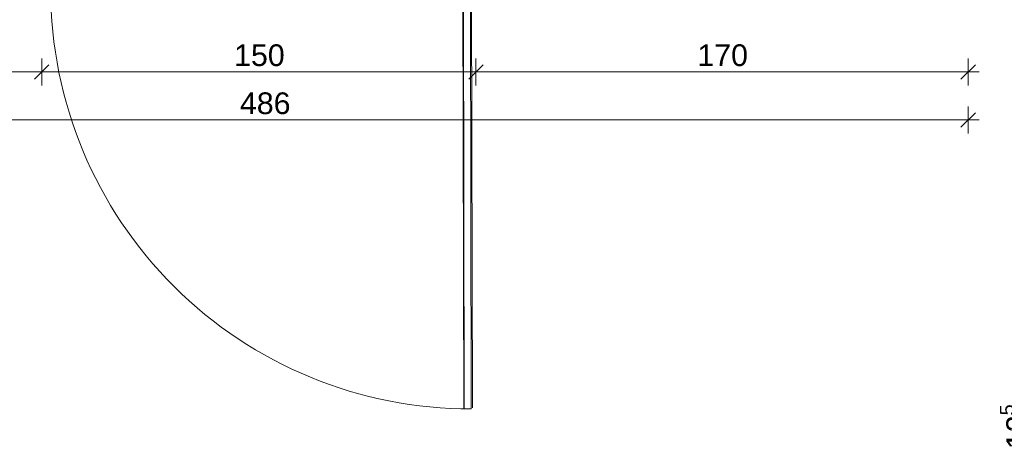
# Model space of a CAD drawing. Header units: millimetres. Extents: x -167328 to -157314, y 101096 to 108030.
# Tile 5 of 8: x -164331 to -160931, y 104424 to 105905. Entities that reach past the tile are written whole.
import ezdxf
from ezdxf.xclip import XClip

# ---------------------------------------------------------------- set-up
doc = ezdxf.new("R2010")
doc.units = ezdxf.units.MM
doc.header["$MEASUREMENT"] = 0
doc.header["$XCLIPFRAME"] = 0
doc.layers.add('2D - Rysunki i Obrazki', color=7, linetype='Continuous')
doc.layers.add('ARCH-036 SZCZEGÓŁ WIATY ŚMIETNIKOWEJ_18_Linia_Nr_pióra__7', color=7, linetype='Continuous', lineweight=18)
doc.layers.add('ARCH-036 SZCZEGÓŁ WIATY ŚMIETNIKOWEJ_18_Łuk_Nr_pióra__7', color=7, linetype='Continuous', lineweight=18)
doc.layers.add('ARCH-036 SZCZEGÓŁ WIATY ŚMIETNIKOWEJ_18_Wymiary_Nr_pióra__251', color=7, linetype='Continuous', lineweight=18, true_color=0x6d6d6d)
doc.styles.add('STYL_AUTOMATYCZNY_1', font='arial.ttf')

# ---------------------------------------------------------------- blocks, each defined once
blk = doc.blocks.new('Rysunek_1_18', base_point=(-162320.9, 104563.3))
at = {"layer": 'ARCH-036 SZCZEGÓŁ WIATY ŚMIETNIKOWEJ_18_Linia_Nr_pióra__7', "color": 7, "linetype": 'Continuous', "lineweight": 18}
for p, q in [((-162797.8, 104561.5), (-162800.3, 106007.5)), ((-162795.8, 104559.5), (-162798.3, 106009.5)), ((-162771.8, 104559.5), (-162774.3, 106009.5)), ((-162767.8, 104563.5), (-162770.3, 106005.5))]:
    blk.add_line(p, q, dxfattribs=at)
at = {"layer": 'ARCH-036 SZCZEGÓŁ WIATY ŚMIETNIKOWEJ_18_Wymiary_Nr_pióra__251', "color": 251, "linetype": 'Continuous', "lineweight": 18, "true_color": 0x6d6d6d}
for p, q in [((-164255.3, 105677.5), (-164255.3, 105771.3)), ((-164255.3, 105677.5), (-164255.3, 105771.3)), ((-162755.3, 105677.5), (-162755.3, 105771.3)), ((-162755.3, 105677.5), (-162755.3, 105771.3)), ((-161055.3, 105677.5), (-161055.3, 105771.3)), ((-164230.3, 105749.4), (-164280.3, 105699.4)), ((-164230.3, 105749.4), (-164280.3, 105699.4)), ((-162730.3, 105749.4), (-162780.3, 105699.4)), ((-162730.3, 105749.4), (-162780.3, 105699.4)), ((-161080.3, 105699.4), (-161030.3, 105749.4)), ((-165915.3, 105724.4), (-164255.3, 105724.4)), ((-164255.3, 105724.4), (-162755.3, 105724.4)), ((-162755.3, 105724.4), (-161055.3, 105724.4)), ((-161055.3, 105724.4), (-161017.8, 105724.4)), ((-161055.3, 105511.4), (-161055.3, 105605.1)), ((-161080.3, 105533.3), (-161030.3, 105583.3)), ((-165915.3, 105558.3), (-161055.3, 105558.3)), ((-161055.3, 105558.3), (-161017.8, 105558.3))]:
    blk.add_line(p, q, dxfattribs=at)
at = {"layer": 'ARCH-036 SZCZEGÓŁ WIATY ŚMIETNIKOWEJ_18_Łuk_Nr_pióra__7', "color": 7, "linetype": 'Continuous', "lineweight": 18}
blk.add_arc((-162774.3, 106009.5), 1450, 180.0986, 270.0986, dxfattribs=at)
at = {"layer": 'ARCH-036 SZCZEGÓŁ WIATY ŚMIETNIKOWEJ_18_Wymiary_Nr_pióra__251', "color": 251, "linetype": 'Continuous', "lineweight": 18, "true_color": 0x6d6d6d, "char_height": 75, "attachment_point": 7, "style": 'STYL_AUTOMATYCZNY_1'}
for s, insert in [('\\A1;{\\pql;\\fArial|b0|i0|c238|p0;\\W1.000000;150}', (-163590.7, 105743.7)), ('\\A1;{\\pql;\\fArial|b0|i0|c238|p0;\\W1.000000;150}', (-163590.7, 105743.7)), ('\\A1;{\\pql;\\fArial|b0|i0|c238|p0;\\W1.000000;150}', (-163590.7, 105743.7)), ('\\A1;{\\pql;\\fArial|b0|i0|c238|p0;\\W1.000000;170}', (-161990.7, 105743.7)), ('\\A1;{\\pql;\\fArial|b0|i0|c238|p0;\\W1.000000;170}', (-161990.7, 105743.7)), ('\\A1;{\\pql;\\fArial|b0|i0|c238|p0;\\W1.000000;170}', (-161990.7, 105743.7)), ('\\A1;{\\pql;\\fArial|b0|i0|c238|p0;\\W1.000000;486}', (-163570.7, 105577.6))]:
    blk.add_mtext(s, dxfattribs=dict(at, insert=insert))
at = {"layer": 'ARCH-036 SZCZEGÓŁ WIATY ŚMIETNIKOWEJ_18_Wymiary_Nr_pióra__251', "color": 251, "linetype": 'Continuous', "lineweight": 18, "true_color": 0x6d6d6d, "insert": (-160826.8, 104420.7), "char_height": 75, "attachment_point": 7, "rotation": 90, "style": 'STYL_AUTOMATYCZNY_1'}
blk.add_mtext('\\A1;{\\pql;\\fArial|b0|i0|c238|p0;\\W1.000000;12\\fArial|b0|i0|c238|p0;\\W1.000000;\\A1{\\H.66x;\\S5^  ;}}', dxfattribs=at)
blk.add_mtext('\\A1;{\\pql;\\fArial|b0|i0|c238|p0;\\W1.000000;12\\fArial|b0|i0|c238|p0;\\W1.000000;\\A1{\\H.66x;\\S5^  ;}}', dxfattribs=at)
blk.add_mtext('\\A1;{\\pql;\\fArial|b0|i0|c238|p0;\\W1.000000;12\\fArial|b0|i0|c238|p0;\\W1.000000;\\A1{\\H.66x;\\S5^  ;}}', dxfattribs=at)

msp = doc.modelspace()

# ---------------------------------------------------------------- block references
at = {"layer": '2D - Rysunki i Obrazki', "color": 253, "linetype": 'Continuous', "lineweight": 18, "true_color": 0xaaaaaa}
ref = msp.add_blockref('Rysunek_1_18', (-162320.9, 104563.3), dxfattribs=at)
XClip(ref).set_block_clipping_path([(-167327.511880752, 101096.4366005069), (-157314.3468496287, 108030.1774616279)])

doc.saveas('drawing.dxf')
